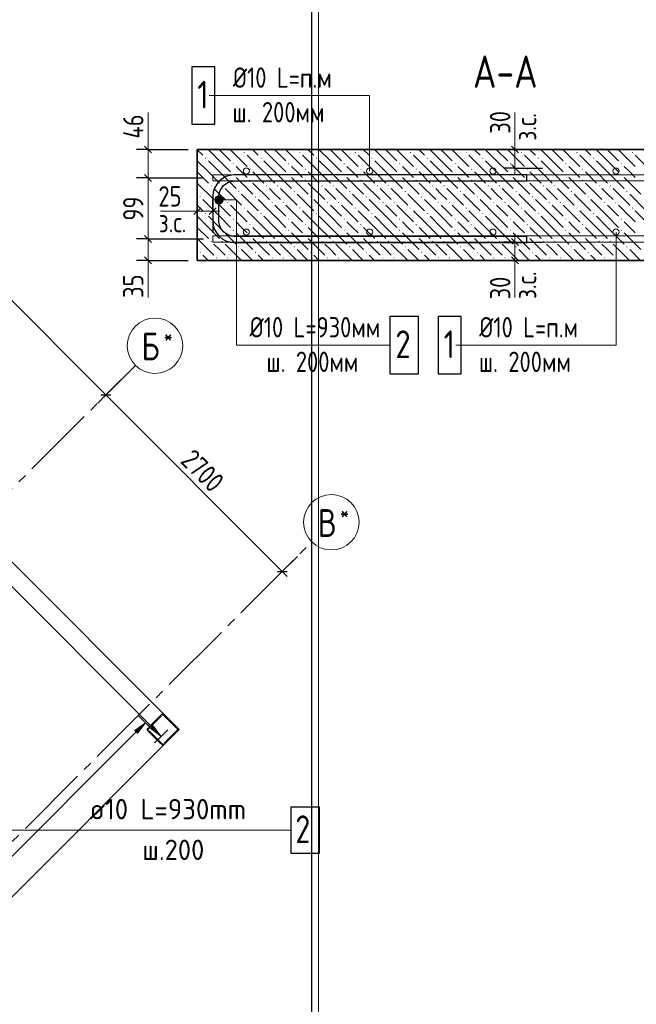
# Model space of a CAD drawing. Header units: millimetres. Extents: x 0 to 43617, y 0 to 59400.
# Tile 20 of 30: x 29911 to 36585, y 26018 to 36668. Entities that reach past the tile are written whole.
import ezdxf

# ---------------------------------------------------------------- set-up
doc = ezdxf.new("R2010")
doc.units = ezdxf.units.MM
doc.linetypes.add('______2', pattern=[270, 200, -70])
doc.linetypes.add('______5', pattern=[1100, 800, -100, 100, -100])
for name, color, linetype, lineweight in [('Standard', 7, 'Continuous', 25), ('Обрамление П-обр. равн.', 7, 'Continuous', 25), ('Оси', 40, '______5', 18), ('Позиционная метка линия выноска', 7, 'Continuous', 13), ('Позиционная метка номер позиции', 7, 'Continuous', 13), ('Размерная выноска', 7, 'Continuous', 13), ('Фоновоя арматура Х1', 7, 'Continuous', 25)]:
    doc.layers.add(name, color=color, linetype=linetype, lineweight=lineweight)
doc.layers.add('ЖБ Перекрытие верхний уровень', color=7, linetype='Continuous', lineweight=25, true_color=0xe0e0ff)
doc.layers.add('ЖБ Стена верхний уровень', color=7, linetype='Continuous', lineweight=25, true_color=0x006e00)
doc.styles.add('GOST 2.304-81', font='txt')
doc.styles.add('ISOCPEUR', font='txt')

msp = doc.modelspace()

# ---------------------------------------------------------------- hatches: boundary and pattern name
at = {"layer": 'ЖБ Перекрытие верхний уровень', "linetype": 'Continuous', "lineweight": 18, "transparency": 33554687}
for points in [[(31916, 35171), (31923, 35177), (31929, 35171), (31923, 35164)], [(32336, 35231), (32343, 35237), (32349, 35231), (32343, 35224)], [(32516, 35171), (32523, 35177), (32529, 35171), (32523, 35164)], [(32936, 35231), (32943, 35237), (32949, 35231), (32943, 35224)], [(33116, 35171), (33123, 35177), (33129, 35171), (33123, 35164)], [(33536, 35231), (33543, 35237), (33549, 35231), (33543, 35224)], [(33716, 35171), (33723, 35177), (33729, 35171), (33723, 35164)], [(34136, 35231), (34143, 35237), (34149, 35231), (34143, 35224)], [(34316, 35171), (34323, 35177), (34329, 35171), (34323, 35164)], [(34736, 35231), (34743, 35237), (34749, 35231), (34743, 35224)], [(34916, 35171), (34923, 35177), (34929, 35171), (34923, 35164)], [(35336, 35231), (35343, 35237), (35349, 35231), (35343, 35224)], [(35516, 35171), (35523, 35177), (35529, 35171), (35523, 35164)], [(35936, 35231), (35943, 35237), (35949, 35231), (35943, 35224)], [(36116, 35171), (36123, 35177), (36129, 35171), (36123, 35164)], [(36536, 35231), (36543, 35237), (36549, 35231), (36543, 35224)], [(32216, 35111), (32223, 35117), (32229, 35111), (32223, 35104)], [(32396, 35051), (32403, 35057), (32409, 35051), (32403, 35044)], [(32816, 35111), (32823, 35117), (32829, 35111), (32823, 35104)], [(32996, 35051), (33003, 35057), (33009, 35051), (33003, 35044)], [(33416, 35111), (33423, 35117), (33429, 35111), (33423, 35104)], [(33596, 35051), (33603, 35057), (33609, 35051), (33603, 35044)], [(34016, 35111), (34023, 35117), (34029, 35111), (34023, 35104)], [(34196, 35051), (34203, 35057), (34209, 35051), (34203, 35044)], [(34616, 35111), (34623, 35117), (34629, 35111), (34623, 35104)], [(34796, 35051), (34803, 35057), (34809, 35051), (34803, 35044)], [(35216, 35111), (35223, 35117), (35229, 35111), (35223, 35104)], [(35396, 35051), (35403, 35057), (35409, 35051), (35403, 35044)], [(35816, 35111), (35823, 35117), (35829, 35111), (35823, 35104)], [(35996, 35051), (36003, 35057), (36009, 35051), (36003, 35044)], [(36416, 35111), (36423, 35117), (36429, 35111), (36423, 35104)], [(32216, 34991), (32223, 34997), (32229, 34991), (32223, 34984)], [(32396, 34931), (32403, 34937), (32409, 34931), (32403, 34924)], [(32816, 34991), (32823, 34997), (32829, 34991), (32823, 34984)], [(32996, 34931), (33003, 34937), (33009, 34931), (33003, 34924)], [(33416, 34991), (33423, 34997), (33429, 34991), (33423, 34984)], [(33596, 34931), (33603, 34937), (33609, 34931), (33603, 34924)], [(34016, 34991), (34023, 34997), (34029, 34991), (34023, 34984)], [(34196, 34931), (34203, 34937), (34209, 34931), (34203, 34924)], [(34616, 34991), (34623, 34997), (34629, 34991), (34623, 34984)], [(34796, 34931), (34803, 34937), (34809, 34931), (34803, 34924)], [(35216, 34991), (35223, 34997), (35229, 34991), (35223, 34984)], [(35396, 34931), (35403, 34937), (35409, 34931), (35403, 34924)], [(35816, 34991), (35823, 34997), (35829, 34991), (35823, 34984)], [(35996, 34931), (36003, 34937), (36009, 34931), (36003, 34924)], [(36416, 34991), (36423, 34997), (36429, 34991), (36423, 34984)], [(31976, 34871), (31983, 34877), (31989, 34871), (31983, 34864)], [(32096, 34871), (32103, 34877), (32109, 34871), (32103, 34864)], [(32576, 34871), (32583, 34877), (32589, 34871), (32583, 34864)], [(32696, 34871), (32703, 34877), (32709, 34871), (32703, 34864)], [(33176, 34871), (33183, 34877), (33189, 34871), (33183, 34864)], [(33296, 34871), (33303, 34877), (33309, 34871), (33303, 34864)], [(33776, 34871), (33783, 34877), (33789, 34871), (33783, 34864)], [(33896, 34871), (33903, 34877), (33909, 34871), (33903, 34864)], [(34376, 34871), (34383, 34877), (34389, 34871), (34383, 34864)], [(34496, 34871), (34503, 34877), (34509, 34871), (34503, 34864)], [(34976, 34871), (34983, 34877), (34989, 34871), (34983, 34864)], [(35096, 34871), (35103, 34877), (35109, 34871), (35103, 34864)], [(35576, 34871), (35583, 34877), (35589, 34871), (35583, 34864)], [(35696, 34871), (35703, 34877), (35709, 34871), (35703, 34864)], [(36176, 34871), (36183, 34877), (36189, 34871), (36183, 34864)], [(36296, 34871), (36303, 34877), (36309, 34871), (36303, 34864)], [(31856, 34751), (31863, 34757), (31869, 34751), (31863, 34744)], [(32276, 34811), (32283, 34817), (32289, 34811), (32283, 34804)], [(32456, 34751), (32463, 34757), (32469, 34751), (32463, 34744)], [(32876, 34811), (32883, 34817), (32889, 34811), (32883, 34804)], [(33056, 34751), (33063, 34757), (33069, 34751), (33063, 34744)], [(33476, 34811), (33483, 34817), (33489, 34811), (33483, 34804)], [(33656, 34751), (33663, 34757), (33669, 34751), (33663, 34744)], [(34076, 34811), (34083, 34817), (34089, 34811), (34083, 34804)], [(34256, 34751), (34263, 34757), (34269, 34751), (34263, 34744)], [(34676, 34811), (34683, 34817), (34689, 34811), (34683, 34804)], [(34856, 34751), (34863, 34757), (34869, 34751), (34863, 34744)], [(35276, 34811), (35283, 34817), (35289, 34811), (35283, 34804)], [(35456, 34751), (35463, 34757), (35469, 34751), (35463, 34744)], [(35876, 34811), (35883, 34817), (35889, 34811), (35883, 34804)], [(36056, 34751), (36063, 34757), (36069, 34751), (36063, 34744)], [(36476, 34811), (36483, 34817), (36489, 34811), (36483, 34804)], [(32036, 34691), (32043, 34697), (32049, 34691), (32043, 34684)], [(32156, 34691), (32163, 34697), (32169, 34691), (32163, 34684)], [(32336, 34631), (32343, 34637), (32349, 34631), (32343, 34624)], [(32636, 34691), (32643, 34697), (32649, 34691), (32643, 34684)], [(32756, 34691), (32763, 34697), (32769, 34691), (32763, 34684)], [(32936, 34631), (32943, 34637), (32949, 34631), (32943, 34624)], [(33236, 34691), (33243, 34697), (33249, 34691), (33243, 34684)], [(33356, 34691), (33363, 34697), (33369, 34691), (33363, 34684)], [(33536, 34631), (33543, 34637), (33549, 34631), (33543, 34624)], [(33836, 34691), (33843, 34697), (33849, 34691), (33843, 34684)], [(33956, 34691), (33963, 34697), (33969, 34691), (33963, 34684)], [(34136, 34631), (34143, 34637), (34149, 34631), (34143, 34624)], [(34436, 34691), (34443, 34697), (34449, 34691), (34443, 34684)], [(34556, 34691), (34563, 34697), (34569, 34691), (34563, 34684)], [(34736, 34631), (34743, 34637), (34749, 34631), (34743, 34624)], [(35036, 34691), (35043, 34697), (35049, 34691), (35043, 34684)], [(35156, 34691), (35163, 34697), (35169, 34691), (35163, 34684)], [(35336, 34631), (35343, 34637), (35349, 34631), (35343, 34624)], [(35636, 34691), (35643, 34697), (35649, 34691), (35643, 34684)], [(35756, 34691), (35763, 34697), (35769, 34691), (35763, 34684)], [(35936, 34631), (35943, 34637), (35949, 34631), (35943, 34624)], [(36236, 34691), (36243, 34697), (36249, 34691), (36243, 34684)], [(36356, 34691), (36363, 34697), (36369, 34691), (36363, 34684)], [(36536, 34631), (36543, 34637), (36549, 34631), (36543, 34624)], [(31916, 34571), (31923, 34577), (31929, 34571), (31923, 34564)], [(32216, 34511), (32223, 34517), (32229, 34511), (32223, 34504)], [(32516, 34571), (32523, 34577), (32529, 34571), (32523, 34564)], [(32816, 34511), (32823, 34517), (32829, 34511), (32823, 34504)], [(33116, 34571), (33123, 34577), (33129, 34571), (33123, 34564)], [(33416, 34511), (33423, 34517), (33429, 34511), (33423, 34504)], [(33716, 34571), (33723, 34577), (33729, 34571), (33723, 34564)], [(34016, 34511), (34023, 34517), (34029, 34511), (34023, 34504)], [(34316, 34571), (34323, 34577), (34329, 34571), (34323, 34564)], [(34616, 34511), (34623, 34517), (34629, 34511), (34623, 34504)], [(34916, 34571), (34923, 34577), (34929, 34571), (34923, 34564)], [(35216, 34511), (35223, 34517), (35229, 34511), (35223, 34504)], [(35516, 34571), (35523, 34577), (35529, 34571), (35523, 34564)], [(35816, 34511), (35823, 34517), (35829, 34511), (35823, 34504)], [(36116, 34571), (36123, 34577), (36129, 34571), (36123, 34564)], [(36416, 34511), (36423, 34517), (36429, 34511), (36423, 34504)], [(32216, 34391), (32223, 34397), (32229, 34391), (32223, 34384)], [(32396, 34451), (32403, 34457), (32409, 34451), (32403, 34444)], [(32816, 34391), (32823, 34397), (32829, 34391), (32823, 34384)], [(32996, 34451), (33003, 34457), (33009, 34451), (33003, 34444)], [(33416, 34391), (33423, 34397), (33429, 34391), (33423, 34384)], [(33596, 34451), (33603, 34457), (33609, 34451), (33603, 34444)], [(34016, 34391), (34023, 34397), (34029, 34391), (34023, 34384)], [(34196, 34451), (34203, 34457), (34209, 34451), (34203, 34444)], [(34616, 34391), (34623, 34397), (34629, 34391), (34623, 34384)], [(34796, 34451), (34803, 34457), (34809, 34451), (34803, 34444)], [(35216, 34391), (35223, 34397), (35229, 34391), (35223, 34384)], [(35396, 34451), (35403, 34457), (35409, 34451), (35403, 34444)], [(35816, 34391), (35823, 34397), (35829, 34391), (35823, 34384)], [(35996, 34451), (36003, 34457), (36009, 34451), (36003, 34444)], [(36416, 34391), (36423, 34397), (36429, 34391), (36423, 34384)], [(32396, 34331), (32403, 34337), (32409, 34331), (32403, 34324)], [(32996, 34331), (33003, 34337), (33009, 34331), (33003, 34324)], [(33596, 34331), (33603, 34337), (33609, 34331), (33603, 34324)], [(34196, 34331), (34203, 34337), (34209, 34331), (34203, 34324)], [(34796, 34331), (34803, 34337), (34809, 34331), (34803, 34324)], [(35396, 34331), (35403, 34337), (35409, 34331), (35403, 34324)], [(35996, 34331), (36003, 34337), (36009, 34331), (36003, 34324)], [(31976, 34271), (31983, 34277), (31989, 34271), (31983, 34264)], [(32096, 34271), (32103, 34277), (32109, 34271), (32103, 34264)], [(32276, 34211), (32283, 34217), (32289, 34211), (32283, 34204)], [(32576, 34271), (32583, 34277), (32589, 34271), (32583, 34264)], [(32696, 34271), (32703, 34277), (32709, 34271), (32703, 34264)], [(32876, 34211), (32883, 34217), (32889, 34211), (32883, 34204)], [(33176, 34271), (33183, 34277), (33189, 34271), (33183, 34264)], [(33296, 34271), (33303, 34277), (33309, 34271), (33303, 34264)], [(33476, 34211), (33483, 34217), (33489, 34211), (33483, 34204)], [(33776, 34271), (33783, 34277), (33789, 34271), (33783, 34264)], [(33896, 34271), (33903, 34277), (33909, 34271), (33903, 34264)], [(34076, 34211), (34083, 34217), (34089, 34211), (34083, 34204)], [(34376, 34271), (34383, 34277), (34389, 34271), (34383, 34264)], [(34496, 34271), (34503, 34277), (34509, 34271), (34503, 34264)], [(34676, 34211), (34683, 34217), (34689, 34211), (34683, 34204)], [(34976, 34271), (34983, 34277), (34989, 34271), (34983, 34264)], [(35096, 34271), (35103, 34277), (35109, 34271), (35103, 34264)], [(35276, 34211), (35283, 34217), (35289, 34211), (35283, 34204)], [(35576, 34271), (35583, 34277), (35589, 34271), (35583, 34264)], [(35696, 34271), (35703, 34277), (35709, 34271), (35703, 34264)], [(35876, 34211), (35883, 34217), (35889, 34211), (35883, 34204)], [(36176, 34271), (36183, 34277), (36189, 34271), (36183, 34264)], [(36296, 34271), (36303, 34277), (36309, 34271), (36303, 34264)], [(36476, 34211), (36483, 34217), (36489, 34211), (36483, 34204)], [(31856, 34151), (31863, 34157), (31869, 34151), (31863, 34144)], [(32036, 34091), (32043, 34097), (32049, 34091), (32043, 34084)], [(32156, 34091), (32163, 34097), (32169, 34091), (32163, 34084)], [(32456, 34151), (32463, 34157), (32469, 34151), (32463, 34144)], [(32636, 34091), (32643, 34097), (32649, 34091), (32643, 34084)], [(32756, 34091), (32763, 34097), (32769, 34091), (32763, 34084)], [(33056, 34151), (33063, 34157), (33069, 34151), (33063, 34144)], [(33236, 34091), (33243, 34097), (33249, 34091), (33243, 34084)], [(33356, 34091), (33363, 34097), (33369, 34091), (33363, 34084)], [(33656, 34151), (33663, 34157), (33669, 34151), (33663, 34144)], [(33836, 34091), (33843, 34097), (33849, 34091), (33843, 34084)], [(33956, 34091), (33963, 34097), (33969, 34091), (33963, 34084)], [(34256, 34151), (34263, 34157), (34269, 34151), (34263, 34144)], [(34436, 34091), (34443, 34097), (34449, 34091), (34443, 34084)], [(34556, 34091), (34563, 34097), (34569, 34091), (34563, 34084)], [(34856, 34151), (34863, 34157), (34869, 34151), (34863, 34144)], [(35036, 34091), (35043, 34097), (35049, 34091), (35043, 34084)], [(35156, 34091), (35163, 34097), (35169, 34091), (35163, 34084)], [(35456, 34151), (35463, 34157), (35469, 34151), (35463, 34144)], [(35636, 34091), (35643, 34097), (35649, 34091), (35643, 34084)], [(35756, 34091), (35763, 34097), (35769, 34091), (35763, 34084)], [(36056, 34151), (36063, 34157), (36069, 34151), (36063, 34144)], [(36236, 34091), (36243, 34097), (36249, 34091), (36243, 34084)], [(36356, 34091), (36363, 34097), (36369, 34091), (36363, 34084)]]:
    msp.add_hatch(color=7, dxfattribs=at).paths.add_polyline_path(points, flags=16)
at = {"layer": 'ЖБ Стена верхний уровень', "linetype": 'Continuous', "lineweight": 18, "transparency": 33554687}
msp.add_hatch(color=7, dxfattribs=at).paths.add_polyline_path([(31517, 29096), (31521, 29100), (31527, 29093), (31524, 29089)], flags=16)
at = {"layer": 'Обрамление П-обр. равн.', "linetype": 'Continuous', "lineweight": 13, "transparency": 33554687}
for points in [[(31186, 28950), (31271, 29063), (31158, 28978)], [(31329, 29001), (31442, 28916), (31357, 29029)]]:
    msp.add_hatch(color=7, dxfattribs=at).paths.add_polyline_path(points)
at = {"layer": 'Позиционная метка линия выноска', "linetype": 'Continuous', "lineweight": 13, "transparency": 33554687}
for points in [[(32028, 34696), (32028, 34741), (32022, 34719)], [(32044, 34680), (32044, 34757), (32028, 34741)], [(32044, 34680), (32028, 34741), (32028, 34696)], [(32067, 34674), (32067, 34764), (32044, 34757)], [(32067, 34674), (32044, 34757), (32044, 34680)], [(32089, 34680), (32089, 34757), (32067, 34764)], [(32089, 34680), (32067, 34764), (32067, 34674)], [(32105, 34696), (32105, 34741), (32089, 34757)], [(32105, 34696), (32089, 34757), (32089, 34680)], [(32105, 34741), (32105, 34696), (32112, 34719)]]:
    msp.add_hatch(color=7, dxfattribs=at).paths.add_polyline_path(points)

# ---------------------------------------------------------------- linework, layer by layer
at = {"layer": 'Standard', "color": 7, "linetype": 'Continuous', "lineweight": 13, "transparency": 33554687}
for p, q in [((27852, 35601), (30843, 32609)), ((31300, 35263), (31300, 35338)), ((31300, 35263), (31300, 34957)), ((35271, 35263), (35271, 35338)), ((35271, 35063), (35271, 35263)), ((35271, 35063), (35271, 34988)), ((31300, 34957), (31300, 34297)), ((31833, 34597), (31758, 34597)), ((32000, 34597), (31833, 34597)), ((32000, 34597), (32075, 34597)), ((31300, 34297), (31300, 34063)), ((35271, 34263), (35271, 34338)), ((35271, 34263), (35271, 34063)), ((31300, 34063), (31300, 33988)), ((35271, 34063), (35271, 33988)), ((30843, 32609), (32753, 30700)), ((32753, 30700), (32806, 30647))]:
    msp.add_line(p, q, dxfattribs=at)
at = {"layer": 'Standard', "color": 251, "linetype": 'Continuous', "lineweight": -3, "true_color": 0x656565, "transparency": 33554687}
for p, q in [((31300, 35263), (31175, 35263)), ((31300, 35263), (31425, 35263)), ((31300, 35263), (31733, 35263)), ((35271, 35263), (35146, 35263)), ((35271, 35263), (35396, 35263)), ((35271, 35263), (35571, 35263)), ((35271, 35063), (35146, 35063)), ((35271, 35063), (35396, 35063)), ((35271, 35063), (35570, 35063)), ((31300, 34957), (31175, 34957)), ((31300, 34957), (31425, 34957)), ((31300, 34957), (31900, 34957)), ((31833, 34597), (31833, 34722)), ((32000, 34597), (32000, 34722)), ((31833, 34597), (31833, 34472)), ((31833, 34597), (31833, 34297)), ((32000, 34597), (32000, 34472)), ((32000, 34597), (32000, 34363)), ((31300, 34297), (31175, 34297)), ((31300, 34297), (31425, 34297)), ((31300, 34297), (31900, 34297)), ((35271, 34263), (35146, 34263)), ((35271, 34263), (35396, 34263)), ((31300, 34063), (31175, 34063)), ((31300, 34063), (31425, 34063)), ((31300, 34063), (31733, 34063)), ((35271, 34063), (35146, 34063)), ((35271, 34063), (35396, 34063)), ((30843, 32609), (30932, 32698)), ((30843, 32609), (30755, 32521)), ((32753, 30700), (32916, 30863)), ((32753, 30700), (32841, 30789)), ((32753, 30700), (32664, 30612))]:
    msp.add_line(p, q, dxfattribs=at)
at = {"layer": 'Standard', "color": 7, "linetype": 'Continuous', "lineweight": 25, "transparency": 33554687}
for p, q in [((31263, 35301), (31338, 35226)), ((35309, 35226), (35234, 35301)), ((35309, 35026), (35234, 35101)), ((31263, 34994), (31338, 34919)), ((31871, 34634), (31796, 34559)), ((32038, 34634), (31963, 34559)), ((31263, 34334), (31338, 34259)), ((35234, 34301), (35309, 34226)), ((31263, 34101), (31338, 34026)), ((35234, 34101), (35309, 34026)), ((30790, 32609), (30897, 32609)), ((32700, 30700), (32806, 30700))]:
    msp.add_line(p, q, dxfattribs=at)
at = {"layer": 'Standard', "color": 254, "linetype": 'Continuous', "lineweight": 18, "true_color": 0xc4c4ff, "transparency": 33554687}
msp.add_lwpolyline([(7319, 10025), (33145, 10025), (33145, 57291), (7319, 57291), (7319, 10025)], dxfattribs=at)
at = {"layer": 'Standard', "color": 7, "linetype": 'Continuous', "lineweight": 25, "transparency": 33554687}
msp.add_lwpolyline([(7394, 10100), (33074, 10100), (33074, 57220), (7394, 57220), (7394, 10100)], dxfattribs=at)
at = {"layer": 'Standard', "color": 7, "linetype": 'Continuous', "lineweight": 13, "transparency": 33554687}
msp.add_lwpolyline([(7674, 10380), (33074, 10380), (33074, 57220), (7674, 57220), (7674, 10380)], dxfattribs=at)
at = {"layer": 'Standard', "color": 251, "linetype": 'Continuous', "lineweight": -3, "true_color": 0x656565, "transparency": 33554687}
for points in [[(35271, 34263), (35426, 34263), (35426, 34263), (35570, 34263)], [(35271, 34063), (35373, 34063), (35373, 34063), (35571, 34063)], [(30843, 32609), (30855, 32621), (30855, 32621), (31006, 32772)]]:
    msp.add_lwpolyline(points, dxfattribs=at)
at = {"layer": 'ЖБ Перекрытие верхний уровень', "color": 7, "linetype": 'Continuous', "lineweight": 35, "transparency": 33554687}
for p, q in [((31833, 35263), (31833, 34063)), ((38500, 35263), (31833, 35263)), ((31833, 34063), (38500, 34063))]:
    msp.add_line(p, q, dxfattribs=at)
at = {"layer": 'ЖБ Перекрытие верхний уровень', "color": 9, "linetype": 'Continuous', "lineweight": 18, "true_color": 0xc7c7c7, "transparency": 33554687}
for p, q in [((31833, 35261), (31893, 35201)), ((32073, 35141), (31950, 35263)), ((32073, 35261), (32193, 35141)), ((32193, 35261), (32373, 35081)), ((32310, 35263), (32313, 35261)), ((32430, 35263), (32493, 35201)), ((32673, 35141), (32550, 35263)), ((32673, 35261), (32793, 35141)), ((32793, 35261), (32973, 35081)), ((32910, 35263), (32913, 35261)), ((33030, 35263), (33093, 35201)), ((33273, 35141), (33150, 35263)), ((33273, 35261), (33393, 35141)), ((33393, 35261), (33573, 35081)), ((33510, 35263), (33513, 35261)), ((33630, 35263), (33693, 35201)), ((33873, 35141), (33750, 35263)), ((33873, 35261), (33993, 35141)), ((33993, 35261), (34173, 35081)), ((34110, 35263), (34113, 35261)), ((34230, 35263), (34293, 35201)), ((34473, 35141), (34350, 35263)), ((34473, 35261), (34593, 35141)), ((34593, 35261), (34773, 35081)), ((34710, 35263), (34713, 35261)), ((34830, 35263), (34893, 35201)), ((35073, 35141), (34950, 35263)), ((35073, 35261), (35193, 35141)), ((35193, 35261), (35373, 35081)), ((35310, 35263), (35313, 35261)), ((35430, 35263), (35493, 35201)), ((35673, 35141), (35550, 35263)), ((35673, 35261), (35793, 35141)), ((35793, 35261), (35973, 35081)), ((35910, 35263), (35913, 35261)), ((36030, 35263), (36093, 35201)), ((36273, 35141), (36150, 35263)), ((36273, 35261), (36393, 35141)), ((36393, 35261), (36573, 35081)), ((36510, 35263), (36513, 35261)), ((32553, 35021), (32373, 35201)), ((33153, 35021), (32973, 35201)), ((33753, 35021), (33573, 35201)), ((34353, 35021), (34173, 35201)), ((34953, 35021), (34773, 35201)), ((35553, 35021), (35373, 35201)), ((36153, 35021), (35973, 35201)), ((36753, 35021), (36573, 35201)), ((31953, 35021), (31833, 35141)), ((31953, 35141), (32073, 35021)), ((32073, 35141), (32193, 35021)), ((32313, 35021), (32253, 35081)), ((32553, 35141), (32673, 35021)), ((32673, 35141), (32793, 35021)), ((32913, 35021), (32853, 35081)), ((33153, 35141), (33273, 35021)), ((33273, 35141), (33393, 35021)), ((33513, 35021), (33453, 35081)), ((33753, 35141), (33873, 35021)), ((33873, 35141), (33993, 35021)), ((34113, 35021), (34053, 35081)), ((34353, 35141), (34473, 35021)), ((34473, 35141), (34593, 35021)), ((34713, 35021), (34653, 35081)), ((34953, 35141), (35073, 35021)), ((35073, 35141), (35193, 35021)), ((35313, 35021), (35253, 35081)), ((35553, 35141), (35673, 35021)), ((35673, 35141), (35793, 35021)), ((35913, 35021), (35853, 35081)), ((36153, 35141), (36273, 35021)), ((36273, 35141), (36393, 35021)), ((36513, 35021), (36453, 35081)), ((31833, 35021), (31953, 34901)), ((31953, 35021), (32073, 34901)), ((32073, 35021), (32253, 34841)), ((32253, 34961), (32433, 34781)), ((32373, 34961), (32313, 35021)), ((32433, 35021), (32553, 34901)), ((32553, 35021), (32673, 34901)), ((32673, 35021), (32853, 34841)), ((32853, 34961), (33033, 34781)), ((32973, 34961), (32913, 35021)), ((33033, 35021), (33153, 34901)), ((33153, 35021), (33273, 34901)), ((33273, 35021), (33453, 34841)), ((33453, 34961), (33633, 34781)), ((33573, 34961), (33513, 35021)), ((33633, 35021), (33753, 34901)), ((33753, 35021), (33873, 34901)), ((33873, 35021), (34053, 34841)), ((34053, 34961), (34233, 34781)), ((34173, 34961), (34113, 35021)), ((34233, 35021), (34353, 34901)), ((34353, 35021), (34473, 34901)), ((34473, 35021), (34653, 34841)), ((34653, 34961), (34833, 34781)), ((34773, 34961), (34713, 35021)), ((34833, 35021), (34953, 34901)), ((34953, 35021), (35073, 34901)), ((35073, 35021), (35253, 34841)), ((35253, 34961), (35433, 34781)), ((35373, 34961), (35313, 35021)), ((35433, 35021), (35553, 34901)), ((35553, 35021), (35673, 34901)), ((35673, 35021), (35853, 34841)), ((35853, 34961), (36033, 34781)), ((35973, 34961), (35913, 35021)), ((36033, 35021), (36153, 34901)), ((36153, 35021), (36273, 34901)), ((36273, 35021), (36453, 34841)), ((36453, 34961), (36633, 34781)), ((36573, 34961), (36513, 35021)), ((31833, 34901), (32013, 34721)), ((32073, 34781), (32013, 34841)), ((32133, 34841), (32313, 34661)), ((32433, 34901), (32613, 34721)), ((32673, 34781), (32613, 34841)), ((32733, 34841), (32913, 34661)), ((33033, 34901), (33213, 34721)), ((33273, 34781), (33213, 34841)), ((33333, 34841), (33513, 34661)), ((33633, 34901), (33813, 34721)), ((33873, 34781), (33813, 34841)), ((33933, 34841), (34113, 34661)), ((34233, 34901), (34413, 34721)), ((34473, 34781), (34413, 34841)), ((34533, 34841), (34713, 34661)), ((34833, 34901), (35013, 34721)), ((35073, 34781), (35013, 34841)), ((35133, 34841), (35313, 34661)), ((35433, 34901), (35613, 34721)), ((35673, 34781), (35613, 34841)), ((35733, 34841), (35913, 34661)), ((36033, 34901), (36213, 34721)), ((36273, 34781), (36213, 34841)), ((36333, 34841), (36513, 34661)), ((32073, 34541), (31893, 34721)), ((32133, 34721), (32073, 34781)), ((32313, 34781), (32493, 34601)), ((32673, 34541), (32493, 34721)), ((32733, 34721), (32673, 34781)), ((32913, 34781), (33093, 34601)), ((33273, 34541), (33093, 34721)), ((33333, 34721), (33273, 34781)), ((33513, 34781), (33693, 34601)), ((33873, 34541), (33693, 34721)), ((33933, 34721), (33873, 34781)), ((34113, 34781), (34293, 34601)), ((34473, 34541), (34293, 34721)), ((34533, 34721), (34473, 34781)), ((34713, 34781), (34893, 34601)), ((35073, 34541), (34893, 34721)), ((35133, 34721), (35073, 34781)), ((35313, 34781), (35493, 34601)), ((35673, 34541), (35493, 34721)), ((35733, 34721), (35673, 34781)), ((35913, 34781), (36093, 34601)), ((36273, 34541), (36093, 34721)), ((36333, 34721), (36273, 34781)), ((36513, 34781), (36693, 34601)), ((31833, 34661), (31893, 34601)), ((32073, 34661), (32193, 34541)), ((32193, 34661), (32373, 34481)), ((32673, 34661), (32793, 34541)), ((32793, 34661), (32973, 34481)), ((33273, 34661), (33393, 34541)), ((33393, 34661), (33573, 34481)), ((33873, 34661), (33993, 34541)), ((33993, 34661), (34173, 34481)), ((34473, 34661), (34593, 34541)), ((34593, 34661), (34773, 34481)), ((35073, 34661), (35193, 34541)), ((35193, 34661), (35373, 34481)), ((35673, 34661), (35793, 34541)), ((35793, 34661), (35973, 34481)), ((36273, 34661), (36393, 34541)), ((36393, 34661), (36573, 34481)), ((31953, 34421), (31833, 34541)), ((31953, 34541), (32073, 34421)), ((32073, 34541), (32193, 34421)), ((32553, 34421), (32373, 34601)), ((32553, 34541), (32673, 34421)), ((32673, 34541), (32793, 34421)), ((33153, 34421), (32973, 34601)), ((33153, 34541), (33273, 34421)), ((33273, 34541), (33393, 34421)), ((33753, 34421), (33573, 34601)), ((33753, 34541), (33873, 34421)), ((33873, 34541), (33993, 34421)), ((34353, 34421), (34173, 34601)), ((34353, 34541), (34473, 34421)), ((34473, 34541), (34593, 34421)), ((34953, 34421), (34773, 34601)), ((34953, 34541), (35073, 34421)), ((35073, 34541), (35193, 34421)), ((35553, 34421), (35373, 34601)), ((35553, 34541), (35673, 34421)), ((35673, 34541), (35793, 34421)), ((36153, 34421), (35973, 34601)), ((36153, 34541), (36273, 34421)), ((36273, 34541), (36393, 34421)), ((36753, 34421), (36573, 34601)), ((31833, 34421), (31953, 34301)), ((31953, 34421), (32073, 34301)), ((32073, 34421), (32253, 34241)), ((32313, 34421), (32253, 34481)), ((32373, 34361), (32313, 34421)), ((32433, 34421), (32553, 34301)), ((32553, 34421), (32673, 34301)), ((32673, 34421), (32853, 34241)), ((32913, 34421), (32853, 34481)), ((32973, 34361), (32913, 34421)), ((33033, 34421), (33153, 34301)), ((33153, 34421), (33273, 34301)), ((33273, 34421), (33453, 34241)), ((33513, 34421), (33453, 34481)), ((33573, 34361), (33513, 34421)), ((33633, 34421), (33753, 34301)), ((33753, 34421), (33873, 34301)), ((33873, 34421), (34053, 34241)), ((34113, 34421), (34053, 34481)), ((34173, 34361), (34113, 34421)), ((34233, 34421), (34353, 34301)), ((34353, 34421), (34473, 34301)), ((34473, 34421), (34653, 34241)), ((34713, 34421), (34653, 34481)), ((34773, 34361), (34713, 34421)), ((34833, 34421), (34953, 34301)), ((34953, 34421), (35073, 34301)), ((35073, 34421), (35253, 34241)), ((35313, 34421), (35253, 34481)), ((35373, 34361), (35313, 34421)), ((35433, 34421), (35553, 34301)), ((35553, 34421), (35673, 34301)), ((35673, 34421), (35853, 34241)), ((35913, 34421), (35853, 34481)), ((35973, 34361), (35913, 34421)), ((36033, 34421), (36153, 34301)), ((36153, 34421), (36273, 34301)), ((36273, 34421), (36453, 34241)), ((36513, 34421), (36453, 34481)), ((36573, 34361), (36513, 34421)), ((31833, 34301), (32013, 34121)), ((32253, 34361), (32433, 34181)), ((32433, 34301), (32613, 34121)), ((32853, 34361), (33033, 34181)), ((33033, 34301), (33213, 34121)), ((33453, 34361), (33633, 34181)), ((33633, 34301), (33813, 34121)), ((34053, 34361), (34233, 34181)), ((34233, 34301), (34413, 34121)), ((34653, 34361), (34833, 34181)), ((34833, 34301), (35013, 34121)), ((35253, 34361), (35433, 34181)), ((35433, 34301), (35613, 34121)), ((35853, 34361), (36033, 34181)), ((36033, 34301), (36213, 34121)), ((36453, 34361), (36633, 34181)), ((32073, 34181), (32013, 34241)), ((32133, 34241), (32310, 34063)), ((32673, 34181), (32613, 34241)), ((32733, 34241), (32910, 34063)), ((33273, 34181), (33213, 34241)), ((33333, 34241), (33510, 34063)), ((33873, 34181), (33813, 34241)), ((33933, 34241), (34110, 34063)), ((34473, 34181), (34413, 34241)), ((34533, 34241), (34710, 34063)), ((35073, 34181), (35013, 34241)), ((35133, 34241), (35310, 34063)), ((35673, 34181), (35613, 34241)), ((35733, 34241), (35910, 34063)), ((36273, 34181), (36213, 34241)), ((36333, 34241), (36510, 34063)), ((31950, 34063), (31893, 34121)), ((32133, 34121), (32073, 34181)), ((32313, 34181), (32430, 34063)), ((32550, 34063), (32493, 34121)), ((32733, 34121), (32673, 34181)), ((32913, 34181), (33030, 34063)), ((33150, 34063), (33093, 34121)), ((33333, 34121), (33273, 34181)), ((33513, 34181), (33630, 34063)), ((33750, 34063), (33693, 34121)), ((33933, 34121), (33873, 34181)), ((34113, 34181), (34230, 34063)), ((34350, 34063), (34293, 34121)), ((34533, 34121), (34473, 34181)), ((34713, 34181), (34830, 34063)), ((34950, 34063), (34893, 34121)), ((35133, 34121), (35073, 34181)), ((35313, 34181), (35430, 34063)), ((35550, 34063), (35493, 34121)), ((35733, 34121), (35673, 34181)), ((35913, 34181), (36030, 34063)), ((36150, 34063), (36093, 34121)), ((36333, 34121), (36273, 34181)), ((36513, 34181), (36630, 34063))]:
    msp.add_line(p, q, dxfattribs=at)
at = {"layer": 'ЖБ Перекрытие верхний уровень', "color": 7, "linetype": 'Continuous', "lineweight": 18, "transparency": 33554687}
for p, q in [((31637, 28990), (26142, 34484)), ((28827, 26180), (31637, 28990))]:
    msp.add_line(p, q, dxfattribs=at)
at = {"layer": 'ЖБ Стена верхний уровень', "color": 251, "linetype": '______2', "lineweight": 13, "true_color": 0x656565, "transparency": 33554687}
for p, q in [((31446, 29153), (31297, 29004)), ((31304, 28997), (31453, 29146)), ((31448, 29155), (31446, 29153)), ((31451, 29157), (31448, 29155)), ((31455, 29158), (31451, 29157)), ((31453, 29146), (31454, 29147)), ((31454, 29147), (31456, 29148)), ((31458, 29159), (31455, 29158)), ((31456, 29148), (31457, 29148)), ((31457, 29148), (31459, 29149)), ((31462, 29159), (31458, 29159)), ((31459, 29149), (31461, 29149)), ((31461, 29149), (31462, 29148)), ((31465, 29158), (31462, 29159)), ((31462, 29148), (31464, 29148)), ((31464, 29148), (31466, 29147)), ((31468, 29157), (31465, 29158)), ((31466, 29147), (31467, 29146)), ((31467, 29146), (31615, 28997)), ((31471, 29155), (31468, 29157)), ((31474, 29153), (31471, 29155)), ((31622, 29004), (31474, 29153)), ((31292, 28995), (31291, 28992)), ((31291, 28992), (31291, 28988)), ((31291, 28988), (31292, 28985)), ((31293, 28999), (31292, 28995)), ((31292, 28985), (31293, 28982)), ((31295, 29002), (31293, 28999)), ((31293, 28982), (31295, 28979)), ((31297, 29004), (31295, 29002)), ((31295, 28979), (31297, 28976)), ((31297, 28976), (31446, 28828)), ((31301, 28991), (31302, 28993)), ((31301, 28989), (31301, 28991)), ((31302, 28988), (31301, 28989)), ((31302, 28994), (31303, 28996)), ((31302, 28993), (31302, 28994)), ((31302, 28986), (31302, 28988)), ((31303, 28984), (31302, 28986)), ((31303, 28996), (31304, 28997)), ((31304, 28983), (31303, 28984)), ((31453, 28835), (31304, 28983)), ((31615, 28983), (31467, 28835)), ((31474, 28828), (31622, 28976)), ((31615, 28997), (31617, 28996)), ((31617, 28984), (31615, 28983)), ((31617, 28996), (31617, 28994)), ((31617, 28994), (31618, 28993)), ((31618, 28988), (31617, 28986)), ((31617, 28986), (31617, 28984)), ((31618, 28993), (31618, 28991)), ((31618, 28991), (31618, 28989)), ((31618, 28989), (31618, 28988)), ((31625, 29002), (31622, 29004)), ((31622, 28976), (31625, 28979)), ((31626, 28999), (31625, 29002)), ((31625, 28979), (31626, 28982)), ((31628, 28995), (31626, 28999)), ((31626, 28982), (31628, 28985)), ((31628, 28992), (31628, 28995)), ((31628, 28988), (31628, 28992)), ((31628, 28985), (31628, 28988)), ((31446, 28828), (31448, 28825)), ((31448, 28825), (31451, 28824)), ((31451, 28824), (31455, 28822)), ((31454, 28834), (31453, 28835)), ((31456, 28833), (31454, 28834)), ((31455, 28822), (31458, 28822)), ((31457, 28832), (31456, 28833)), ((31459, 28832), (31457, 28832)), ((31458, 28822), (31462, 28822)), ((31461, 28832), (31459, 28832)), ((31462, 28832), (31461, 28832)), ((31464, 28833), (31462, 28832)), ((31462, 28822), (31465, 28822)), ((31466, 28834), (31464, 28833)), ((31465, 28822), (31468, 28824)), ((31467, 28835), (31466, 28834)), ((31468, 28824), (31471, 28825)), ((31471, 28825), (31474, 28828))]:
    msp.add_line(p, q, dxfattribs=at)
at = {"layer": 'ЖБ Стена верхний уровень', "color": 9, "linetype": 'Continuous', "lineweight": 18, "true_color": 0xc7c7c7, "transparency": 33554687}
for p, q in [((31373, 29081), (31381, 29074)), ((31421, 29114), (31413, 29121)), ((31456, 29158), (31501, 29113)), ((31581, 29033), (31541, 29073)), ((31294, 29000), (31302, 28992)), ((31341, 29034), (31333, 29041)), ((31621, 28993), (31581, 29033)), ((31503, 28871), (31510, 28864)), ((31583, 28951), (31590, 28944))]:
    msp.add_line(p, q, dxfattribs=at)
at = {"layer": 'Обрамление П-обр. равн.', "color": 251, "linetype": 'Continuous', "lineweight": 13, "true_color": 0x494949, "transparency": 33554687}
for p, q in [((26655, 33703), (31343, 29015)), ((31271, 29063), (31200, 29134)), ((31271, 29063), (31158, 28978)), ((31158, 28978), (31186, 28950)), ((31186, 28950), (31271, 29063)), ((31271, 29063), (31342, 28992)), ((31271, 29063), (31271, 29063)), ((31357, 29029), (31329, 29001)), ((31329, 29001), (31442, 28916)), ((31442, 28916), (31357, 29029)), ((31442, 28916), (31513, 28987)), ((29171, 26963), (31172, 28964)), ((31442, 28916), (31371, 28845)), ((31442, 28916), (31442, 28916))]:
    msp.add_line(p, q, dxfattribs=at)
at = {"layer": 'Обрамление П-обр. равн.', "color": 38, "linetype": 'Continuous', "lineweight": 25, "true_color": 0x5f1e0f, "transparency": 33554687}
msp.add_lwpolyline([(35400, 34990), (32229, 34990), (32187, 34984), (32143, 34970), (32103, 34948), (32070, 34920), (32043, 34887), (32020, 34847), (32006, 34803), (32000, 34761), (32000, 34485), (32006, 34444), (32020, 34400), (32043, 34360), (32070, 34327), (32103, 34299), (32143, 34277), (32187, 34263), (32229, 34257), (35400, 34257), (35400, 34323), (32233, 34323), (32202, 34328), (32170, 34338), (32141, 34355), (32118, 34374), (32098, 34398), (32082, 34427), (32071, 34459), (32067, 34490), (32067, 34757), (32071, 34788), (32082, 34820), (32098, 34849), (32118, 34873), (32141, 34892), (32170, 34909), (32202, 34919), (32233, 34923), (35400, 34923), (35400, 34990)], dxfattribs=at)
msp.add_lwpolyline([(35400, 34990), (32229, 34990), (32187, 34984), (32143, 34970), (32103, 34948), (32070, 34920), (32043, 34887), (32020, 34847), (32006, 34803), (32000, 34761), (32000, 34485), (32006, 34444), (32020, 34400), (32043, 34360), (32070, 34327), (32103, 34299), (32143, 34277), (32187, 34263), (32229, 34257), (35400, 34257), (35400, 34323), (32233, 34323), (32202, 34328), (32170, 34338), (32141, 34355), (32118, 34374), (32098, 34398), (32082, 34427), (32071, 34459), (32067, 34490), (32067, 34757), (32071, 34788), (32082, 34820), (32098, 34849), (32118, 34873), (32141, 34892), (32170, 34909), (32202, 34919), (32233, 34923), (35400, 34923), (35400, 34990)], dxfattribs=at)
msp.add_lwpolyline([(35400, 34990), (32229, 34990), (32187, 34984), (32143, 34970), (32103, 34948), (32070, 34920), (32043, 34887), (32020, 34847), (32006, 34803), (32000, 34761), (32000, 34485), (32006, 34444), (32020, 34400), (32043, 34360), (32070, 34327), (32103, 34299), (32143, 34277), (32187, 34263), (32229, 34257), (35400, 34257), (35400, 34323), (32233, 34323), (32202, 34328), (32170, 34338), (32141, 34355), (32118, 34374), (32098, 34398), (32082, 34427), (32071, 34459), (32067, 34490), (32067, 34757), (32071, 34788), (32082, 34820), (32098, 34849), (32118, 34873), (32141, 34892), (32170, 34909), (32202, 34919), (32233, 34923), (35400, 34923), (35400, 34990)], dxfattribs=at)
at = {"layer": 'Обрамление П-обр. равн.', "color": 7, "linetype": 'Continuous', "lineweight": 25, "transparency": 33554687}
msp.add_lwpolyline([(32845, 27652), (33155, 27652), (33155, 28152), (32845, 28152), (32845, 27652)], dxfattribs=at)
at = {"layer": 'Оси', "color": 8, "linetype": '______5', "lineweight": -3, "transparency": 33554687}
for p, q in [((12153, 13919), (31163, 32929)), ((14416, 12363), (33072, 31020))]:
    msp.add_line(p, q, dxfattribs=at)
at = {"layer": 'Оси', "color": 7, "linetype": 'Continuous', "lineweight": 13, "transparency": 33554687}
for centre in [(31375, 33141), (33284, 31232)]:
    msp.add_circle(centre, 300, dxfattribs=at)
at = {"layer": 'Позиционная метка линия выноска', "color": 7, "linetype": 'Continuous', "lineweight": 13, "transparency": 33554687}
for p, q in [((32022, 34719), (32022, 34719)), ((32067, 34764), (32067, 34764)), ((32112, 34719), (32112, 34719)), ((32067, 34674), (32067, 34674))]:
    msp.add_line(p, q, dxfattribs=at)
for points in [[(33698, 35030), (33698, 35847), (31963, 35847)], [(33924, 33147), (32257, 33147), (32257, 34719), (32067, 34719)], [(36365, 34370), (36365, 33147), (34630, 33147)]]:
    msp.add_lwpolyline(points, dxfattribs=at)
msp.add_circle((32067, 34719), 45, dxfattribs=at)
at = {"layer": 'Позиционная метка номер позиции', "color": 7, "linetype": 'Continuous', "lineweight": 13, "transparency": 33554687}
msp.add_line((27883, 27902), (32845, 27902), dxfattribs=at)
at = {"layer": 'Позиционная метка номер позиции', "color": 7, "linetype": 'Continuous', "lineweight": 25, "transparency": 33554687}
for points in [[(31773, 35537), (32023, 35537), (32023, 36157), (31773, 36157), (31773, 35537)], [(33917, 32837), (34227, 32837), (34227, 33457), (33917, 33457), (33917, 32837)], [(34440, 32837), (34690, 32837), (34690, 33457), (34440, 33457), (34440, 32837)]]:
    msp.add_lwpolyline(points, dxfattribs=at)
at = {"layer": 'Позиционная метка номер позиции', "color": 7, "linetype": 'Continuous', "lineweight": 13, "transparency": 33554687}
msp.add_lwpolyline([(29150, 26942), (29150, 27902), (32845, 27902)], dxfattribs=at)
at = {"layer": 'Размерная выноска', "color": 7, "linetype": 'Continuous', "lineweight": 13, "transparency": 33554687}
for p, q in [((31300, 35263), (31300, 35663)), ((35271, 35263), (35271, 35663)), ((31833, 34597), (31433, 34597)), ((31300, 34063), (31300, 33663)), ((35271, 34063), (35271, 33663))]:
    msp.add_line(p, q, dxfattribs=at)
at = {"layer": 'Фоновоя арматура Х1', "color": 251, "linetype": 'Continuous', "lineweight": 18, "true_color": 0x656565, "transparency": 33554687}
for points in [[(32000, 34923), (38533, 34923), (38533, 34990), (32000, 34990), (32000, 34923)], [(32000, 34923), (38533, 34923), (38533, 34990), (32000, 34990), (32000, 34923)], [(32000, 34263), (38533, 34263), (38533, 34330), (32000, 34330), (32000, 34263)], [(32000, 34263), (38533, 34263), (38533, 34330), (32000, 34330), (32000, 34263)], [(32000, 34263), (38533, 34263), (38533, 34330), (32000, 34330), (32000, 34263)]]:
    msp.add_lwpolyline(points, dxfattribs=at)
for centre in [(32365, 35030), (33698, 35030), (35032, 35030), (36365, 35030), (32365, 34370), (33698, 34370), (35032, 34370), (36365, 34370)]:
    msp.add_circle(centre, 33.3, dxfattribs=at)

# ---------------------------------------------------------------- texts
at = {"layer": 'Standard', "color": 7, "linetype": 'Continuous', "lineweight": 35, "transparency": 33554687, "insert": (34817, 35930), "char_height": 350, "width": 871.09, "attachment_point": 7, "style": 'GOST 2.304-81'}
msp.add_mtext('А-А', dxfattribs=at)
at = {"layer": 'Standard', "color": 7, "linetype": 'Continuous', "lineweight": 25, "transparency": 33554687, "char_height": 220, "attachment_point": 7, "style": 'GOST 2.304-81'}
for s, insert, width, rotation in [('з.с.', (35502, 35360), 446.07, 90), ('46', (31250, 35381), 391.31, 90), ('30', (35221, 35434), 375.73, 90), ('99', (31250, 34494), 391.31, 90), ('з.с.', (35502, 33647), 446.07, 90), ('35', (31250, 33658), 360.16, 90), ('30', (35221, 33642), 375.75, 90), ('2700', (31640, 31884), 672.63, 315)]:
    msp.add_mtext(s, dxfattribs=dict(at, insert=insert, width=width, rotation=rotation))
for s, insert, width in [('25', (31412, 34647), 375.73), ('з.с.', (31417, 34367), 446.07)]:
    msp.add_mtext(s, dxfattribs=dict(at, insert=insert, width=width))
at = {"layer": 'Обрамление П-обр. равн.', "color": 7, "linetype": 'Continuous', "lineweight": 13, "transparency": 33554687, "attachment_point": 7, "style": 'ISOCPEUR'}
for s, insert, char_height, width in [('\\W0.96;ø10 L=930mm ', (30665, 28019), 220, 1996.29), ('\\W0.78;2', (32895, 27762), 300, 326.41), ('\\W0.95;ш.200 ', (31237, 27579), 220, 962.14)]:
    msp.add_mtext(s, dxfattribs=dict(at, insert=insert, char_height=char_height, width=width))
at = {"layer": 'Оси', "color": 7, "linetype": 'Continuous', "lineweight": 25, "transparency": 33554687, "attachment_point": 7, "style": 'ISOCPEUR'}
for s, insert, char_height, width in [('\\W0.80;*', (31469, 33159), 180, 215.89), ('\\W0.80;Б', (31229, 32984), 300, 359.83), ('\\W0.80;*', (33378, 31249), 180, 215.91), ('\\W0.80;В', (33138, 31074), 300, 359.83)]:
    msp.add_mtext(s, dxfattribs=dict(at, insert=insert, char_height=char_height, width=width))
at = {"layer": 'Позиционная метка номер позиции', "color": 7, "linetype": 'Continuous', "lineweight": 25, "transparency": 33554687, "attachment_point": 7, "style": 'GOST 2.304-81'}
for s, insert, char_height, width in [('Ø10\\~L=п.м', (32218, 35931), 220, 1112.95), ('1', (31833, 35707), 300, 277.86), ('ш.\\~200мм', (32214, 35557), 220, 1125.91), ('Ø10\\~L=930мм', (32399, 33231), 220, 1488.03), ('Ø10\\~L=п.м', (34884, 33231), 220, 1112.95), ('2', (33977, 33007), 300, 341.81), ('1', (34500, 33007), 300, 277.86), ('ш.\\~200мм', (32581, 32857), 220, 1125.91), ('ш.\\~200мм', (34881, 32857), 220, 1125.91)]:
    msp.add_mtext(s, dxfattribs=dict(at, insert=insert, char_height=char_height, width=width))

doc.saveas('drawing.dxf')
